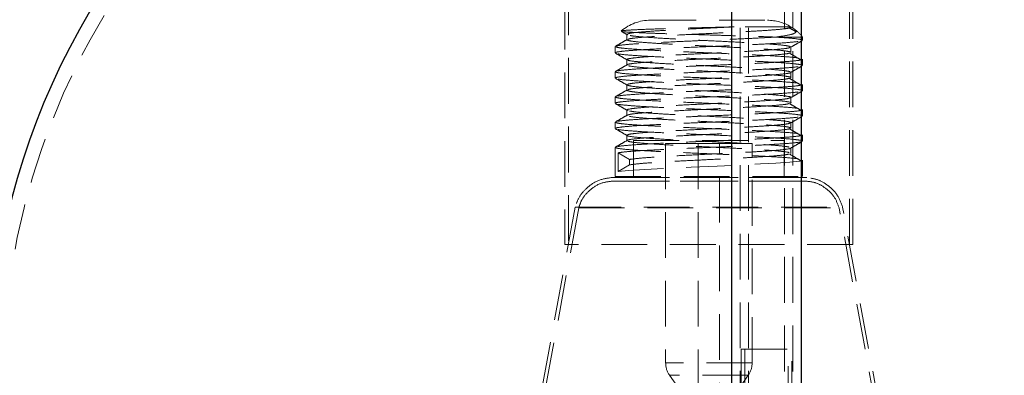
# Model space of a CAD drawing. Header units: millimetres. Extents: x 373 to 928, y 275 to 747.
# Tile 11 of 117: x 387 to 414, y 342 to 352. Entities that reach past the tile are written whole.
import ezdxf

# ---------------------------------------------------------------- set-up
doc = ezdxf.new("R2010")
doc.units = ezdxf.units.MM
doc.linetypes.add('HIDDEN', pattern=[1.905, 1.27, -0.635])

msp = doc.modelspace()

# ---------------------------------------------------------------- linework, layer by layer
at = {"color": 7, "linetype": 'Continuous', "lineweight": 25}
for p, q in [((406.779, 374.498), (406.779, 341.725)), ((408.719, 341.725), (408.719, 374.498))]:
    msp.add_line(p, q, dxfattribs=at)
at = {"color": 7, "linetype": 'HIDDEN', "lineweight": 18}
for p, q in [((407.019, 374.498), (407.019, 340.198)), ((407.249, 374.498), (407.249, 340.198)), ((408.249, 340.198), (408.249, 374.498)), ((408.479, 340.198), (408.479, 374.498)), ((402.25, 358.421), (402.25, 345.621)), ((410.05, 345.621), (410.05, 358.421)), ((402.15, 358.021), (402.15, 345.621)), ((410.15, 345.621), (410.15, 358.021)), ((404.527, 351.847), (407.773, 351.847)), ((403.875, 351.455), (403.875, 351.305)), ((403.876, 351.453), (403.898, 351.446)), ((408.006, 351.381), (407.972, 351.381)), ((408.006, 351.381), (408.75, 351.381)), ((408.75, 351.293), (408.75, 351.381)), ((403.55, 351.118), (403.55, 350.943)), ((408.75, 350.593), (408.75, 350.768)), ((403.55, 350.418), (403.55, 350.243)), ((408.404, 350.251), (408.405, 350.24)), ((408.75, 349.893), (408.75, 350.068)), ((403.55, 349.718), (403.55, 349.543)), ((408.75, 349.193), (408.75, 349.368)), ((403.876, 349.209), (403.884, 349.205)), ((403.55, 349.018), (403.55, 348.843)), ((404.058, 348.512), (408.242, 348.512)), ((404.058, 348.512), (404.058, 347.512)), ((408.242, 347.512), (408.242, 348.512)), ((408.75, 348.493), (408.75, 348.668)), ((403.55, 348.318), (403.55, 347.512)), ((406.189, 348.427), (404.95, 348.427)), ((404.95, 348.427), (404.95, 342.336)), ((405.855, 348.427), (405.855, 340.517)), ((407.35, 348.427), (406.189, 348.427)), ((406.446, 340.517), (406.446, 348.427)), ((407.35, 342.336), (407.35, 348.427)), ((403.635, 347.646), (403.635, 348.171)), ((403.635, 348.171), (403.95, 347.984)), ((403.95, 347.984), (403.95, 347.834)), ((408.413, 348.151), (408.418, 348.147)), ((408.75, 347.512), (408.75, 347.968)), ((403.95, 347.834), (403.635, 347.646)), ((408.865, 347.48), (403.436, 347.48)), ((403.45, 347.48), (408.85, 347.48)), ((403.55, 347.512), (408.75, 347.512)), ((408.865, 347.38), (403.436, 347.38)), ((403.449, 347.38), (408.851, 347.38)), ((402.439, 346.656), (399.65, 331.491)), ((402.537, 346.637), (399.749, 331.473)), ((402.441, 346.656), (409.859, 346.656)), ((402.539, 346.637), (409.761, 346.637)), ((412.552, 331.473), (409.763, 346.637)), ((412.65, 331.491), (409.862, 346.656)), ((410.15, 345.621), (402.15, 345.621)), ((407.049, 342.718), (408.449, 342.718)), ((407.049, 342.718), (407.049, 341.118)), ((407.149, 342.718), (407.149, 340.981)), ((408.349, 340.981), (408.349, 342.718)), ((408.449, 341.118), (408.449, 342.718)), ((407.35, 342.336), (404.956, 342.336)), ((405.058, 341.993), (405.278, 341.678)), ((407.242, 341.993), (405.059, 341.993)), ((407.023, 341.678), (407.243, 341.993))]:
    msp.add_line(p, q, dxfattribs=at)
at = {"color": 7, "linetype": 'HIDDEN', "lineweight": 18, "flags": 128}
msp.add_lwpolyline([(408.688, 347.947), (408.67, 347.94), (408.396, 347.909), (408.006, 347.881), (407.578, 347.858), (407.088, 347.834), (406.378, 347.802), (405.654, 347.771), (404.966, 347.74), (404.372, 347.709), (403.917, 347.678), (403.635, 347.646), (403.635, 347.646), (403.635, 347.646)], dxfattribs=at)
at = {"color": 7, "linetype": 'Continuous', "lineweight": 25}
for start, end in [(97.9818, 200.5319), (0, 82.0182)]:
    msp.add_arc((406.15, 341.861), 20, start, end, dxfattribs=at)
at = {"color": 7, "linetype": 'HIDDEN', "lineweight": 18}
for centre, radius, start, end in [((406.15, 341.861), 19.6, 93.2173, 248.5441), ((406.15, 341.861), 19.6, 0, 86.7827), ((404.527, 350.591), 1.257, 90, 130.0749), ((407.773, 350.591), 1.257, 58.7386, 90), ((407.773, 350.591), 1.257, 38.9804, 53.3122), ((405.55, 342.336), 0.6, 180, 214.8828), ((406.75, 342.336), 0.6, 325.1172, 0)]:
    msp.add_arc(centre, radius, start, end, dxfattribs=at)
for points, knots in [([(403.72, 351.543), (403.72, 351.543), (403.715, 351.535), (403.845, 351.522), (404.1, 351.508), (404.354, 351.496), (404.663, 351.484), (405.014, 351.473), (405.402, 351.461), (405.812, 351.449), (406.238, 351.437), (406.663, 351.424), (407.08, 351.412), (407.535, 351.398), (407.81, 351.387), (407.972, 351.381)], [0, 0, 0, 0, 0.0119268, 0.1542397, 0.2253492, 0.2984635, 0.3705428, 0.4446936, 0.5172434, 0.5918495, 0.6651922, 0.740621, 0.8146836, 0.8908734, 1, 1, 1, 1]), ([(403.719, 351.541), (403.72, 351.541), (403.774, 351.509), (403.829, 351.477), (403.883, 351.446)], [0, 0, 0, 0, 0.010143, 1, 1, 1, 1]), ([(406.847, 351.665), (406.599, 351.659), (406.104, 351.646), (405.327, 351.626), (404.63, 351.606), (404.078, 351.585), (403.81, 351.567), (403.719, 351.555), (403.721, 351.55), (403.722, 351.549)], [0, 0, 0, 0, 0.172029, 0.343955, 0.519639, 0.697345, 0.876514, 0.966811, 1, 1, 1, 1]), ([(406.847, 351.665), (406.682, 351.657), (406.312, 351.638), (405.709, 351.609), (405.101, 351.578), (404.573, 351.546), (404.172, 351.515), (403.918, 351.485), (403.894, 351.465), (403.882, 351.455)], [0, 0, 0, 0, 0.11889, 0.267537, 0.416747, 0.565642, 0.714538, 0.863747, 1, 1, 1, 1]), ([(408.417, 351.665), (408.422, 351.659), (408.435, 351.643), (408.306, 351.615), (407.998, 351.584), (407.544, 351.552), (406.981, 351.522), (406.354, 351.49), (405.709, 351.459), (405.101, 351.428), (404.572, 351.396), (404.174, 351.365), (403.935, 351.337), (403.91, 351.32), (403.901, 351.313)], [0, 0, 0, 0, 0.053153, 0.142323, 0.230787, 0.319941, 0.408446, 0.497522, 0.586122, 0.675057, 0.763806, 0.852554, 0.94149, 1, 1, 1, 1]), ([(408.421, 351.665), (408.422, 351.665), (408.428, 351.665), (408.383, 351.665), (408.276, 351.665), (408.107, 351.665), (407.885, 351.665), (407.614, 351.665), (407.273, 351.665), (407.001, 351.665), (406.847, 351.665)], [0, 0, 0, 0, 0.0351326, 0.167162, 0.2991914, 0.4312208, 0.5632501, 0.6952795, 0.8273089, 1, 1, 1, 1]), ([(408.006, 351.381), (408.158, 351.403), (408.387, 351.435), (408.537, 351.487), (408.581, 351.529), (408.562, 351.569), (408.518, 351.604), (408.481, 351.628), (408.442, 351.651), (408.423, 351.661), (408.417, 351.665)], [0, 0, 0, 0, 0.352342, 0.526911, 0.707475, 0.845278, 0.90617, 0.967339, 0.988452, 1, 1, 1, 1]), ([(408.565, 351.53), (408.559, 351.534), (408.5, 351.569), (408.44, 351.604), (408.387, 351.635)], [0, 0, 0, 0, 0.105607, 1, 1, 1, 1]), ([(403.881, 351.313), (403.827, 351.282), (403.718, 351.219), (403.61, 351.156), (403.555, 351.125)], [0, 0, 0, 0, 0.4999236, 1, 1, 1, 1]), ([(408.006, 351.381), (407.868, 351.373), (407.593, 351.357), (407.041, 351.332), (406.383, 351.302), (405.646, 351.272), (404.951, 351.24), (404.348, 351.209), (403.89, 351.178), (403.599, 351.147), (403.571, 351.127), (403.558, 351.118)], [0, 0, 0, 0, 0.0902022, 0.1800773, 0.2989828, 0.4172539, 0.5359728, 0.6544417, 0.7729109, 0.8916295, 1, 1, 1, 1]), ([(403.576, 350.943), (403.57, 350.948), (403.56, 350.958), (403.663, 350.978), (403.885, 351.003), (404.349, 351.034), (404.951, 351.065), (405.647, 351.097), (406.383, 351.127), (407.1, 351.159), (407.743, 351.19), (408.264, 351.222), (408.606, 351.252), (408.763, 351.277), (408.736, 351.29), (408.73, 351.293)], [0, 0, 0, 0, 0.045799, 0.081739, 0.171146, 0.260367, 0.349586, 0.438995, 0.528065, 0.617615, 0.70659, 0.796217, 0.885152, 0.974794, 1, 1, 1, 1]), ([(403.876, 351.303), (403.898, 351.292), (403.943, 351.271), (404.231, 351.24), (404.655, 351.209), (405.201, 351.178), (405.818, 351.146), (406.464, 351.115), (407.083, 351.084), (407.631, 351.053), (408.06, 351.021), (408.352, 350.99), (408.4, 350.969), (408.424, 350.959)], [0, 0, 0, 0, 0.091169, 0.181754, 0.273003, 0.363547, 0.454812, 0.545369, 0.636586, 0.727213, 0.818318, 0.909069, 1, 1, 1, 1]), ([(403.966, 351.426), (403.97, 351.424), (404.006, 351.412), (404.239, 351.39), (404.653, 351.359), (405.201, 351.328), (405.818, 351.296), (406.464, 351.265), (407.083, 351.234), (407.631, 351.203), (408.06, 351.171), (408.352, 351.14), (408.4, 351.119), (408.424, 351.109)], [0, 0, 0, 0, 0.013783, 0.112081, 0.2111, 0.309353, 0.408389, 0.506657, 0.605642, 0.703985, 0.802848, 0.901327, 1, 1, 1, 1]), ([(408.697, 351.315), (408.629, 351.326), (408.494, 351.347), (408.183, 351.368), (407.992, 351.38), (407.972, 351.381)], [0, 0, 0, 0, 0.4714471, 0.943573, 1, 1, 1, 1]), ([(408.417, 351.096), (408.471, 351.127), (408.58, 351.19), (408.689, 351.253), (408.743, 351.285)], [0, 0, 0, 0, 0.499922, 1, 1, 1, 1]), ([(403.551, 351.115), (403.577, 351.105), (403.628, 351.084), (403.957, 351.053), (404.442, 351.021), (405.065, 350.99), (405.771, 350.959), (406.508, 350.928), (407.217, 350.896), (407.841, 350.865), (408.338, 350.834), (408.644, 350.803), (408.776, 350.781), (408.743, 350.769), (408.74, 350.768)], [0, 0, 0, 0, 0.090234, 0.17989, 0.270203, 0.359818, 0.450146, 0.539775, 0.630056, 0.719754, 0.809924, 0.899745, 0.989743, 1, 1, 1, 1]), ([(408.396, 351.096), (408.388, 351.09), (408.366, 351.073), (408.136, 351.047), (407.743, 351.015), (407.216, 350.984), (406.61, 350.952), (405.966, 350.922), (405.337, 350.89), (404.772, 350.859), (404.312, 350.827), (404.008, 350.797), (403.866, 350.772), (403.889, 350.759), (403.894, 350.755)], [0, 0, 0, 0, 0.053352, 0.145001, 0.237006, 0.328529, 0.420648, 0.5121, 0.604267, 0.695706, 0.787857, 0.879338, 0.971408, 1, 1, 1, 1]), ([(408.424, 350.951), (408.424, 350.976), (408.424, 351.026), (408.424, 351.076), (408.424, 351.101)], [0, 0, 0, 0, 0.500081, 1, 1, 1, 1]), ([(403.558, 350.935), (403.612, 350.903), (403.721, 350.84), (403.829, 350.777), (403.883, 350.746)], [0, 0, 0, 0, 0.500078, 1, 1, 1, 1]), ([(408.688, 350.747), (408.683, 350.745), (408.658, 350.732), (408.426, 350.71), (408.045, 350.683), (407.589, 350.657), (407.043, 350.632), (406.382, 350.602), (405.647, 350.572), (404.951, 350.54), (404.348, 350.509), (403.89, 350.478), (403.599, 350.447), (403.571, 350.427), (403.558, 350.418)], [0, 0, 0, 0, 0.020724, 0.115489, 0.199363, 0.271582, 0.34354, 0.43874, 0.533432, 0.628483, 0.723333, 0.818184, 0.913235, 1, 1, 1, 1]), ([(408.698, 350.615), (408.63, 350.626), (408.495, 350.647), (408.054, 350.677), (407.48, 350.709), (406.797, 350.74), (406.065, 350.771), (405.34, 350.803), (404.678, 350.834), (404.128, 350.865), (403.752, 350.896), (403.566, 350.92), (403.573, 350.932), (403.575, 350.934)], [0, 0, 0, 0, 0.098218, 0.195802, 0.293899, 0.391617, 0.489526, 0.587438, 0.685154, 0.783253, 0.880836, 0.979055, 1, 1, 1, 1]), ([(403.875, 350.755), (403.875, 350.73), (403.875, 350.68), (403.875, 350.63), (403.875, 350.605)], [0, 0, 0, 0, 0.49992, 1, 1, 1, 1]), ([(408.371, 350.935), (408.367, 350.932), (408.345, 350.92), (408.131, 350.897), (407.744, 350.865), (407.216, 350.834), (406.61, 350.802), (405.966, 350.772), (405.337, 350.74), (404.772, 350.709), (404.312, 350.677), (404.008, 350.647), (403.866, 350.622), (403.889, 350.609), (403.894, 350.605)], [0, 0, 0, 0, 0.021809, 0.116523, 0.211605, 0.306189, 0.401388, 0.495899, 0.591148, 0.685645, 0.780877, 0.875417, 0.970566, 1, 1, 1, 1]), ([(403.904, 350.746), (403.906, 350.742), (403.911, 350.728), (404.105, 350.703), (404.467, 350.671), (404.971, 350.64), (405.565, 350.609), (406.206, 350.578), (406.841, 350.546), (407.424, 350.515), (407.903, 350.484), (408.259, 350.453), (408.354, 350.432), (408.402, 350.421)], [0, 0, 0, 0, 0.036499, 0.13296, 0.229217, 0.325475, 0.421936, 0.518033, 0.614645, 0.710639, 0.807336, 0.903286, 1, 1, 1, 1]), ([(408.705, 350.747), (408.652, 350.778), (408.546, 350.841), (408.44, 350.904), (408.387, 350.935)], [0, 0, 0, 0, 0.5000517, 1, 1, 1, 1]), ([(403.551, 350.415), (403.577, 350.405), (403.628, 350.384), (403.957, 350.353), (404.442, 350.321), (405.065, 350.29), (405.771, 350.259), (406.509, 350.228), (407.216, 350.196), (407.843, 350.165), (408.332, 350.134), (408.666, 350.103), (408.721, 350.082), (408.749, 350.071)], [0, 0, 0, 0, 0.091169, 0.181754, 0.273003, 0.363547, 0.454811, 0.545369, 0.636586, 0.727213, 0.818318, 0.909069, 1, 1, 1, 1]), ([(403.881, 350.613), (403.827, 350.582), (403.718, 350.519), (403.61, 350.456), (403.555, 350.425)], [0, 0, 0, 0, 0.499859, 1, 1, 1, 1]), ([(403.576, 350.243), (403.57, 350.248), (403.56, 350.258), (403.663, 350.278), (403.885, 350.303), (404.349, 350.334), (404.951, 350.365), (405.647, 350.397), (406.383, 350.427), (407.1, 350.459), (407.743, 350.49), (408.264, 350.522), (408.606, 350.552), (408.763, 350.577), (408.736, 350.59), (408.73, 350.593)], [0, 0, 0, 0, 0.045799, 0.081739, 0.171146, 0.260367, 0.349586, 0.438995, 0.528065, 0.617615, 0.70659, 0.796217, 0.885152, 0.974794, 1, 1, 1, 1]), ([(408.404, 350.396), (408.405, 350.394), (408.411, 350.382), (408.248, 350.359), (407.92, 350.328), (407.438, 350.296), (406.859, 350.265), (406.224, 350.234), (405.584, 350.203), (404.988, 350.172), (404.481, 350.14), (404.11, 350.109), (403.899, 350.08), (403.895, 350.063), (403.893, 350.055)], [0, 0, 0, 0, 0.016278, 0.108402, 0.19993, 0.291941, 0.383594, 0.475429, 0.567263, 0.658917, 0.750928, 0.842456, 0.93458, 1, 1, 1, 1]), ([(403.917, 350.584), (403.975, 350.573), (404.09, 350.553), (404.471, 350.521), (404.97, 350.49), (405.565, 350.459), (406.206, 350.428), (406.841, 350.396), (407.424, 350.365), (407.903, 350.334), (408.259, 350.303), (408.354, 350.282), (408.402, 350.271)], [0, 0, 0, 0, 0.100115, 0.200019, 0.299923, 0.400038, 0.499775, 0.600047, 0.699678, 0.800038, 0.899622, 1, 1, 1, 1]), ([(408.417, 350.396), (408.471, 350.427), (408.58, 350.49), (408.689, 350.553), (408.743, 350.585)], [0, 0, 0, 0, 0.499923, 1, 1, 1, 1]), ([(408.424, 350.251), (408.424, 350.276), (408.424, 350.326), (408.424, 350.376), (408.424, 350.401)], [0, 0, 0, 0, 0.500162, 1, 1, 1, 1]), ([(403.558, 350.235), (403.612, 350.203), (403.721, 350.14), (403.829, 350.077), (403.883, 350.046)], [0, 0, 0, 0, 0.500077, 1, 1, 1, 1]), ([(408.698, 349.915), (408.63, 349.926), (408.495, 349.947), (408.054, 349.977), (407.48, 350.009), (406.797, 350.04), (406.065, 350.071), (405.34, 350.103), (404.678, 350.134), (404.128, 350.165), (403.752, 350.196), (403.566, 350.22), (403.573, 350.232), (403.575, 350.234)], [0, 0, 0, 0, 0.098217, 0.1958, 0.293896, 0.391614, 0.489522, 0.587432, 0.685148, 0.783246, 0.880828, 0.979046, 1, 1, 1, 1]), ([(408.375, 350.235), (408.336, 350.226), (408.25, 350.207), (407.914, 350.178), (407.44, 350.146), (406.859, 350.115), (406.225, 350.084), (405.584, 350.053), (404.988, 350.022), (404.48, 349.99), (404.113, 349.959), (403.912, 349.933), (403.905, 349.918), (403.903, 349.913)], [0, 0, 0, 0, 0.081128, 0.178008, 0.2754, 0.372413, 0.469618, 0.566822, 0.663835, 0.761226, 0.858106, 0.955617, 1, 1, 1, 1]), ([(408.705, 350.047), (408.652, 350.078), (408.546, 350.141), (408.44, 350.204), (408.387, 350.235)], [0, 0, 0, 0, 0.500089, 1, 1, 1, 1]), ([(403.881, 349.913), (403.827, 349.882), (403.718, 349.819), (403.61, 349.756), (403.555, 349.725)], [0, 0, 0, 0, 0.499794, 1, 1, 1, 1]), ([(408.688, 350.047), (408.683, 350.045), (408.658, 350.032), (408.426, 350.01), (408.045, 349.983), (407.589, 349.957), (407.043, 349.932), (406.382, 349.902), (405.647, 349.872), (404.951, 349.84), (404.348, 349.809), (403.89, 349.778), (403.599, 349.747), (403.571, 349.727), (403.558, 349.718)], [0, 0, 0, 0, 0.020727, 0.115491, 0.199365, 0.271584, 0.343541, 0.438741, 0.533433, 0.628484, 0.723334, 0.818185, 0.913235, 1, 1, 1, 1]), ([(403.576, 349.543), (403.57, 349.548), (403.56, 349.558), (403.663, 349.578), (403.885, 349.603), (404.349, 349.634), (404.951, 349.665), (405.647, 349.697), (406.383, 349.727), (407.1, 349.759), (407.743, 349.79), (408.264, 349.822), (408.606, 349.852), (408.763, 349.877), (408.736, 349.89), (408.73, 349.893)], [0, 0, 0, 0, 0.045799, 0.081739, 0.171146, 0.260367, 0.349586, 0.438995, 0.528065, 0.617615, 0.70659, 0.796217, 0.885152, 0.974794, 1, 1, 1, 1]), ([(403.875, 350.055), (403.875, 350.03), (403.875, 349.98), (403.875, 349.93), (403.875, 349.905)], [0, 0, 0, 0, 0.49984, 1, 1, 1, 1]), ([(403.882, 349.897), (403.917, 349.886), (403.985, 349.865), (404.305, 349.834), (404.756, 349.802), (405.32, 349.772), (405.947, 349.74), (406.591, 349.709), (407.2, 349.678), (407.726, 349.646), (408.134, 349.615), (408.367, 349.584), (408.459, 349.563), (408.422, 349.552), (408.42, 349.551)], [0, 0, 0, 0, 0.09087, 0.181021, 0.271875, 0.362068, 0.452843, 0.543132, 0.633764, 0.724204, 0.814646, 0.905277, 0.995567, 1, 1, 1, 1]), ([(403.885, 350.046), (403.918, 350.036), (403.987, 350.015), (404.305, 349.984), (404.756, 349.952), (405.32, 349.922), (405.947, 349.89), (406.591, 349.859), (407.2, 349.828), (407.726, 349.796), (408.134, 349.765), (408.367, 349.734), (408.459, 349.713), (408.422, 349.702), (408.42, 349.701)], [0, 0, 0, 0, 0.089471, 0.179746, 0.270725, 0.361042, 0.451942, 0.542356, 0.633113, 0.723678, 0.814244, 0.905, 0.995414, 1, 1, 1, 1]), ([(408.417, 349.696), (408.472, 349.727), (408.58, 349.79), (408.689, 349.853), (408.743, 349.885)], [0, 0, 0, 0, 0.499924, 1, 1, 1, 1]), ([(403.551, 349.715), (403.577, 349.705), (403.628, 349.684), (403.957, 349.653), (404.442, 349.621), (405.065, 349.59), (405.771, 349.559), (406.508, 349.528), (407.217, 349.496), (407.841, 349.465), (408.338, 349.434), (408.644, 349.403), (408.776, 349.381), (408.743, 349.369), (408.74, 349.368)], [0, 0, 0, 0, 0.090234, 0.17989, 0.270203, 0.359818, 0.450146, 0.539775, 0.630056, 0.719754, 0.809924, 0.899745, 0.989743, 1, 1, 1, 1]), ([(408.402, 349.696), (408.384, 349.688), (408.341, 349.669), (408.069, 349.64), (407.646, 349.609), (407.1, 349.578), (406.482, 349.546), (405.837, 349.515), (405.218, 349.484), (404.671, 349.453), (404.237, 349.421), (403.964, 349.39), (403.849, 349.365), (403.892, 349.35), (403.905, 349.346)], [0, 0, 0, 0, 0.070032, 0.159001, 0.248622, 0.337551, 0.427188, 0.51613, 0.60572, 0.694729, 0.78421, 0.873342, 0.962651, 1, 1, 1, 1]), ([(408.424, 349.551), (408.424, 349.576), (408.424, 349.626), (408.424, 349.676), (408.424, 349.701)], [0, 0, 0, 0, 0.500244, 1, 1, 1, 1]), ([(403.558, 349.535), (403.612, 349.503), (403.721, 349.44), (403.829, 349.377), (403.883, 349.346)], [0, 0, 0, 0, 0.500076, 1, 1, 1, 1]), ([(408.688, 349.347), (408.683, 349.345), (408.658, 349.332), (408.426, 349.31), (408.045, 349.283), (407.589, 349.257), (407.043, 349.232), (406.382, 349.202), (405.647, 349.172), (404.951, 349.14), (404.348, 349.109), (403.89, 349.078), (403.599, 349.047), (403.571, 349.027), (403.558, 349.018)], [0, 0, 0, 0, 0.02073, 0.115494, 0.199368, 0.271586, 0.343543, 0.438743, 0.533435, 0.628485, 0.723335, 0.818185, 0.913235, 1, 1, 1, 1]), ([(408.698, 349.215), (408.63, 349.226), (408.495, 349.247), (408.054, 349.277), (407.48, 349.309), (406.797, 349.34), (406.065, 349.371), (405.34, 349.403), (404.678, 349.434), (404.128, 349.465), (403.752, 349.496), (403.566, 349.52), (403.573, 349.532), (403.575, 349.534)], [0, 0, 0, 0, 0.098213, 0.195792, 0.293884, 0.391598, 0.489502, 0.587408, 0.68512, 0.783214, 0.880792, 0.979005, 1, 1, 1, 1]), ([(403.875, 349.355), (403.875, 349.33), (403.875, 349.28), (403.875, 349.23), (403.875, 349.205)], [0, 0, 0, 0, 0.499759, 1, 1, 1, 1]), ([(408.366, 349.535), (408.354, 349.53), (408.315, 349.515), (408.066, 349.49), (407.647, 349.459), (407.1, 349.428), (406.483, 349.396), (405.837, 349.365), (405.218, 349.334), (404.669, 349.303), (404.242, 349.271), (403.96, 349.242), (403.913, 349.222), (403.891, 349.213)], [0, 0, 0, 0, 0.041992, 0.138817, 0.23635, 0.333129, 0.43068, 0.527474, 0.624973, 0.721841, 0.819221, 0.916222, 1, 1, 1, 1]), ([(403.945, 349.328), (404.014, 349.317), (404.152, 349.297), (404.561, 349.265), (405.083, 349.234), (405.691, 349.202), (406.335, 349.172), (406.963, 349.14), (407.53, 349.109), (407.984, 349.077), (408.309, 349.047), (408.381, 349.026), (408.417, 349.015)], [0, 0, 0, 0, 0.099829, 0.200047, 0.299739, 0.40008, 0.499695, 0.600089, 0.699689, 0.800065, 0.899711, 1, 1, 1, 1]), ([(408.705, 349.347), (408.652, 349.378), (408.546, 349.441), (408.44, 349.504), (408.387, 349.535)], [0, 0, 0, 0, 0.500127, 1, 1, 1, 1]), ([(403.881, 349.213), (403.827, 349.182), (403.718, 349.119), (403.61, 349.056), (403.555, 349.025)], [0, 0, 0, 0, 0.49973, 1, 1, 1, 1]), ([(403.576, 348.843), (403.57, 348.848), (403.56, 348.858), (403.663, 348.878), (403.885, 348.903), (404.349, 348.934), (404.951, 348.965), (405.647, 348.997), (406.383, 349.027), (407.1, 349.059), (407.743, 349.09), (408.264, 349.122), (408.606, 349.152), (408.763, 349.177), (408.736, 349.19), (408.73, 349.193)], [0, 0, 0, 0, 0.045799, 0.081739, 0.171146, 0.260367, 0.349586, 0.438995, 0.528065, 0.617615, 0.70659, 0.796217, 0.885152, 0.974794, 1, 1, 1, 1]), ([(403.945, 349.178), (404.014, 349.167), (404.152, 349.147), (404.561, 349.115), (405.083, 349.084), (405.691, 349.052), (406.335, 349.022), (406.963, 348.99), (407.53, 348.959), (407.984, 348.927), (408.309, 348.897), (408.381, 348.876), (408.417, 348.865)], [0, 0, 0, 0, 0.099829, 0.200047, 0.299739, 0.40008, 0.499695, 0.600089, 0.699689, 0.800065, 0.899711, 1, 1, 1, 1]), ([(408.417, 348.996), (408.472, 349.027), (408.58, 349.09), (408.689, 349.153), (408.743, 349.185)], [0, 0, 0, 0, 0.499925, 1, 1, 1, 1]), ([(403.551, 349.015), (403.577, 349.005), (403.628, 348.984), (403.957, 348.953), (404.442, 348.921), (405.065, 348.89), (405.771, 348.859), (406.509, 348.828), (407.216, 348.796), (407.843, 348.765), (408.332, 348.734), (408.666, 348.703), (408.721, 348.682), (408.749, 348.671)], [0, 0, 0, 0, 0.091169, 0.181754, 0.273003, 0.363547, 0.454811, 0.545369, 0.636586, 0.727213, 0.818318, 0.909069, 1, 1, 1, 1]), ([(403.558, 348.835), (403.612, 348.803), (403.721, 348.74), (403.829, 348.677), (403.883, 348.646)], [0, 0, 0, 0, 0.500075, 1, 1, 1, 1]), ([(408.698, 348.515), (408.63, 348.526), (408.495, 348.547), (408.054, 348.577), (407.48, 348.609), (406.797, 348.64), (406.065, 348.671), (405.34, 348.703), (404.678, 348.734), (404.128, 348.765), (403.752, 348.796), (403.566, 348.82), (403.573, 348.832), (403.575, 348.834)], [0, 0, 0, 0, 0.098223, 0.195813, 0.293915, 0.391639, 0.489554, 0.58747, 0.685192, 0.783297, 0.880885, 0.979109, 1, 1, 1, 1]), ([(408.396, 348.996), (408.395, 348.992), (408.389, 348.978), (408.196, 348.953), (407.834, 348.921), (407.329, 348.89), (406.736, 348.859), (406.095, 348.828), (405.46, 348.796), (404.878, 348.765), (404.394, 348.734), (404.056, 348.703), (403.881, 348.676), (403.893, 348.661), (403.897, 348.655)], [0, 0, 0, 0, 0.034806, 0.126732, 0.218463, 0.310195, 0.402119, 0.493698, 0.585767, 0.677248, 0.769398, 0.860836, 0.953003, 1, 1, 1, 1]), ([(408.402, 348.851), (408.401, 348.845), (408.398, 348.829), (408.198, 348.803), (407.833, 348.771), (407.33, 348.74), (406.736, 348.709), (406.095, 348.678), (405.46, 348.646), (404.878, 348.615), (404.393, 348.584), (404.059, 348.553), (403.891, 348.529), (403.897, 348.516), (403.898, 348.513)], [0, 0, 0, 0, 0.051002, 0.143644, 0.236089, 0.328535, 0.421175, 0.513466, 0.606252, 0.698445, 0.791312, 0.883462, 0.976346, 1, 1, 1, 1]), ([(408.705, 348.647), (408.652, 348.678), (408.547, 348.741), (408.44, 348.804), (408.387, 348.835)], [0, 0, 0, 0, 0.500165, 1, 1, 1, 1]), ([(408.424, 348.851), (408.424, 348.876), (408.424, 348.926), (408.424, 348.976), (408.424, 349.001)], [0, 0, 0, 0, 0.5003247, 1, 1, 1, 1]), ([(403.881, 348.513), (403.827, 348.482), (403.718, 348.419), (403.61, 348.356), (403.555, 348.325)], [0, 0, 0, 0, 0.499665, 1, 1, 1, 1]), ([(408.688, 348.647), (408.683, 348.645), (408.658, 348.632), (408.426, 348.61), (408.045, 348.583), (407.589, 348.557), (407.043, 348.532), (406.382, 348.502), (405.647, 348.472), (404.951, 348.44), (404.348, 348.409), (403.89, 348.378), (403.599, 348.347), (403.571, 348.327), (403.558, 348.318)], [0, 0, 0, 0, 0.020732, 0.115496, 0.19937, 0.271588, 0.343545, 0.438744, 0.533436, 0.628486, 0.723336, 0.818186, 0.913235, 1, 1, 1, 1]), ([(403.635, 348.171), (403.716, 348.182), (403.878, 348.203), (404.351, 348.234), (404.951, 348.265), (405.647, 348.297), (406.383, 348.327), (407.1, 348.359), (407.743, 348.39), (408.264, 348.422), (408.606, 348.452), (408.763, 348.477), (408.736, 348.49), (408.73, 348.493)], [0, 0, 0, 0, 0.097366, 0.194529, 0.291689, 0.389057, 0.486056, 0.583576, 0.680472, 0.778077, 0.874929, 0.972551, 1, 1, 1, 1]), ([(403.875, 348.655), (403.875, 348.63), (403.875, 348.58), (403.875, 348.53), (403.875, 348.505)], [0, 0, 0, 0, 0.499679, 1, 1, 1, 1]), ([(403.896, 348.646), (403.896, 348.644), (403.89, 348.632), (404.052, 348.609), (404.38, 348.578), (404.862, 348.546), (405.441, 348.515), (406.076, 348.484), (406.716, 348.453), (407.314, 348.422), (407.816, 348.39), (408.202, 348.359), (408.321, 348.338), (408.38, 348.327)], [0, 0, 0, 0, 0.017377, 0.115954, 0.213892, 0.312349, 0.410422, 0.50869, 0.606955, 0.70503, 0.803485, 0.901424, 1, 1, 1, 1]), ([(403.896, 348.49), (403.942, 348.48), (404.034, 348.459), (404.385, 348.428), (404.861, 348.396), (405.441, 348.365), (406.076, 348.334), (406.716, 348.303), (407.314, 348.272), (407.816, 348.24), (408.202, 348.209), (408.321, 348.188), (408.38, 348.177)], [0, 0, 0, 0, 0.10032, 0.19999, 0.300188, 0.399995, 0.500001, 0.600005, 0.699813, 0.800009, 0.899681, 1, 1, 1, 1]), ([(408.417, 348.296), (408.471, 348.327), (408.58, 348.39), (408.689, 348.453), (408.743, 348.485)], [0, 0, 0, 0, 0.499925, 1, 1, 1, 1]), ([(403.551, 348.315), (403.577, 348.305), (403.628, 348.284), (403.957, 348.253), (404.442, 348.221), (405.065, 348.19), (405.771, 348.159), (406.508, 348.128), (407.217, 348.096), (407.841, 348.065), (408.338, 348.034), (408.644, 348.003), (408.776, 347.981), (408.743, 347.969), (408.74, 347.968)], [0, 0, 0, 0, 0.090234, 0.17989, 0.270203, 0.359818, 0.450146, 0.539775, 0.630056, 0.719754, 0.809924, 0.899745, 0.989743, 1, 1, 1, 1]), ([(408.413, 348.301), (408.415, 348.3), (408.434, 348.288), (408.297, 348.265), (408.001, 348.234), (407.544, 348.202), (406.981, 348.172), (406.354, 348.14), (405.71, 348.109), (405.1, 348.078), (404.576, 348.046), (404.162, 348.015), (404.02, 347.994), (403.95, 347.984)], [0, 0, 0, 0, 0.014562, 0.113478, 0.211612, 0.310512, 0.408691, 0.507504, 0.605788, 0.704446, 0.802894, 0.901344, 1, 1, 1, 1]), ([(408.424, 348.151), (408.424, 348.176), (408.424, 348.226), (408.424, 348.276), (408.424, 348.301)], [0, 0, 0, 0, 0.500406, 1, 1, 1, 1]), ([(408.367, 348.135), (408.344, 348.128), (408.284, 348.111), (407.993, 348.084), (407.546, 348.052), (406.981, 348.022), (406.354, 347.99), (405.71, 347.959), (405.1, 347.928), (404.576, 347.896), (404.162, 347.865), (404.02, 347.844), (403.95, 347.834)], [0, 0, 0, 0, 0.065792, 0.169205, 0.273424, 0.376884, 0.481012, 0.584583, 0.688548, 0.792291, 0.896037, 1, 1, 1, 1]), ([(408.705, 347.947), (408.652, 347.978), (408.547, 348.041), (408.441, 348.104), (408.387, 348.135)], [0, 0, 0, 0, 0.500203, 1, 1, 1, 1]), ([(403.436, 347.48), (403.311, 347.461), (403.052, 347.421), (402.753, 347.199), (402.529, 346.943), (402.468, 346.749), (402.439, 346.656)], [0, 0, 0, 0, 0.272487, 0.562677, 0.788086, 1, 1, 1, 1]), ([(403.436, 347.48), (403.439, 347.48), (403.443, 347.48), (403.448, 347.48), (403.45, 347.48)], [0, 0, 0, 0, 0.56035, 1, 1, 1, 1]), ([(408.85, 347.48), (408.853, 347.48), (408.858, 347.48), (408.863, 347.48), (408.865, 347.48)], [0, 0, 0, 0, 0.559648, 1, 1, 1, 1]), ([(409.862, 346.656), (409.82, 346.775), (409.733, 347.021), (409.459, 347.273), (409.165, 347.444), (408.963, 347.468), (408.865, 347.48)], [0, 0, 0, 0, 0.271519, 0.561412, 0.787314, 1, 1, 1, 1]), ([(403.436, 347.38), (403.325, 347.363), (403.092, 347.326), (402.821, 347.124), (402.619, 346.893), (402.563, 346.72), (402.537, 346.637)], [0, 0, 0, 0, 0.268416, 0.564329, 0.793068, 1, 1, 1, 1]), ([(403.436, 347.38), (403.438, 347.38), (403.443, 347.38), (403.447, 347.38), (403.449, 347.38)], [0, 0, 0, 0, 0.559538, 1, 1, 1, 1]), ([(408.851, 347.38), (408.854, 347.38), (408.858, 347.38), (408.863, 347.38), (408.865, 347.38)], [0, 0, 0, 0, 0.560454, 1, 1, 1, 1]), ([(409.763, 346.637), (409.726, 346.743), (409.647, 346.965), (409.398, 347.192), (409.132, 347.347), (408.951, 347.37), (408.865, 347.38)], [0, 0, 0, 0, 0.2670348, 0.5625422, 0.7919497, 1, 1, 1, 1])]:
    msp.add_open_spline(points, degree=3, knots=knots, dxfattribs=at)

doc.saveas('drawing.dxf')
